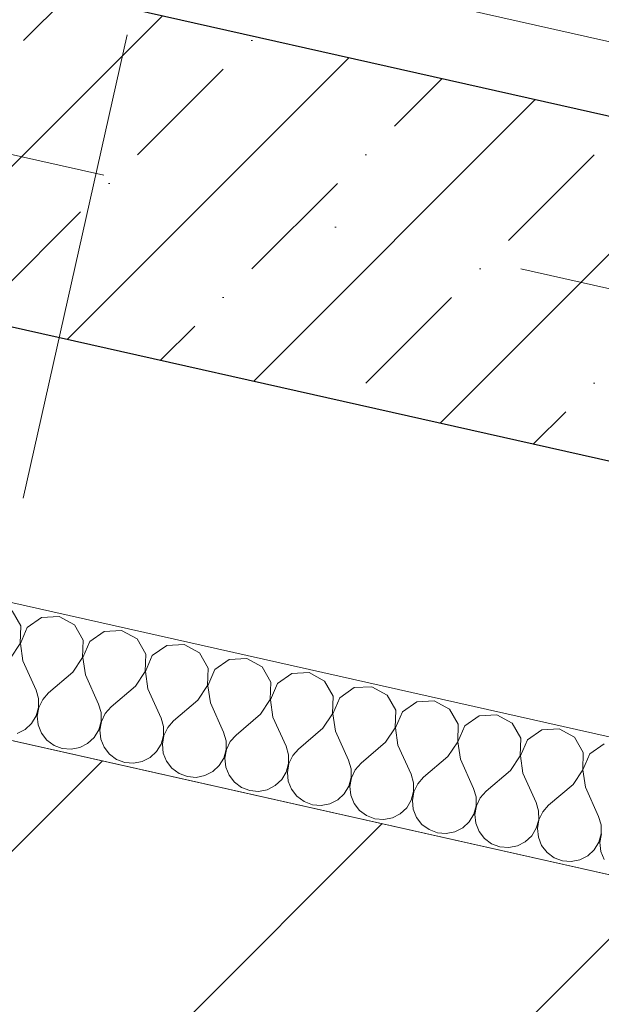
# Model space of a CAD drawing. Header units: millimetres. Extents: x -7213913 to -6930480, y 6129472 to 6353620.
# Tile 174 of 256: x -7185682 to -7185250, y 6173187 to 6173919. Entities that reach past the tile are written whole.
import ezdxf
from ezdxf.enums import TextEntityAlignment as Align

# ---------------------------------------------------------------- set-up
doc = ezdxf.new("R2010")
doc.units = ezdxf.units.MM
doc.header["$MEASUREMENT"] = 0
doc.linetypes.add('короткая штриховая', pattern=[282.222222, 141.111111, -141.111111])
doc.linetypes.add('Штрихпунктирная', pattern=[670.277762, 352.777767, -176.388884, 0, -141.111112])
for name, color, linetype, lineweight in [('0_Ном._пера__1', 7, 'Continuous', 0), ('АР-вертикальная связь - Лифт.АР_Ном._пера__120', 7, 'Continuous', 0), ('АР-Стены_внешние_.АР_Ном._пера__1', 7, 'Continuous', 0), ('АР-Стены_внутренние_пилоны.АР_Ном._пера__1', 7, 'Continuous', 30), ('АР-Чертеж-Оси_Осевые размеры.АР_Ном._пера__120', 7, 'Continuous', 0), ('АР-Чертеж-Размеры.АР_Ном._пера__1', 7, 'Continuous', 0)]:
    doc.layers.add(name, color=color, linetype=linetype, lineweight=lineweight)
for name, color, linetype in [('АР-Стены_внешние_.АР', 7, 'Continuous'), ('АР-Стены_внутренние_пилоны.АР', 7, 'Continuous'), ('АР-Чертеж-Оси_Осевые размеры.АР', 7, 'Continuous'), ('АР-Чертеж-Размеры.АР', 7, 'Continuous')]:
    doc.layers.add(name, color=color, linetype=linetype)
doc.styles.add('РЎР“Р•РќР•Р\xa0Р\x98Р\xa0_РЎРўР\x98Р›Р¬_3', font='GOST_Common.ttf')
doc.styles.add('РЎР“Р•РќР•Р\xa0Р\x98Р\xa0_РЎРўР\x98Р›Р¬_5', font='GOTHIC.TTF')
doc.dimstyles.new('СГЕНЕРИР_СТИЛЬ__3', dxfattribs={"dimtxt": 129.999995, "dimasz": 142.5, "dimexe": 0.18, "dimexo": 300000, "dimgap": 0, "dimtad": 1, "dimdec": 0, "dimzin": 0, "dimdsep": 46, "dimtxsty": 'РЎР“Р•РќР•Р\xa0Р\x98Р\xa0_РЎРўР\x98Р›Р¬_3', "dimblk": 'ARROWHEAD_6', "dimblk1": 'ARROWHEAD_6', "dimblk2": 'ARROWHEAD_6', "dimcen": 0.09, "dimclrd": 7, "dimclre": 7, "dimclrt": 7, "dimazin": 0, "dimtfac": 1, "dimtdec": 4, "dimtmove": 0, "dimatfit": 3, "dimfxl": 1, "dimtolj": 1, "dimtzin": 0, "dimarcsym": 0})

# ---------------------------------------------------------------- blocks, each defined once
blk = doc.blocks.new('Стена_24_10', base_point=(-7187679.25, 6174266.15))
at = {"layer": 'АР-Стены_внутренние_пилоны.АР', "linetype": 'Continuous', "lineweight": 0, "true_color": 0x000000}
h = blk.add_hatch(dxfattribs=at)
h.set_pattern_fill('ЖЕЛЕЗОБЕТОН__PROJECT__000A', color=18, style=0, pattern_type=2)
h.set_pattern_definition([(45, (-6566190.34, 6562677.8), (-84.852814, 84.852814), []), (45, (-6566232.77, 6562720.22), (-84.852814, 84.852814), [90, -30, 0, -30])])
h.paths.add_polyline_path([(-7184797.95, 6173747.14), (-7187529.9, 6174360.72), (-7187584.68, 6174116.79), (-7184852.74, 6173503.22)])
at = {"layer": 'АР-Стены_внутренние_пилоны.АР_Ном._пера__1', "color": 7, "linetype": 'Continuous', "lineweight": 30, "flags": 128}
for points in [[(-7184797.95, 6173747.14), (-7187529.9, 6174360.72)], [(-7187584.68, 6174116.79), (-7184852.74, 6173503.22)]]:
    blk.add_lwpolyline(points, dxfattribs=at)
blk = doc.blocks.new('Стена_366_10', base_point=(-7185998.29, 6173350.55))
at = {"layer": 'АР-Стены_внешние_.АР', "linetype": 'Continuous', "lineweight": 0, "true_color": 0x000000}
h = blk.add_hatch(dxfattribs=at)
h.set_pattern_fill('БЛОКИ_БЕТОННЫЕ_ЭФФЕКТИВН_28', color=18, style=0, pattern_type=2)
h.set_pattern_definition([(45, (-6566190.34, 6562677.8), (-127.279217, 127.279217), [])])
h.paths.add_polyline_path([(-7183861.62, 6172973.16), (-7185976.38, 6173448.12), (-7186020.2, 6173252.98), (-7183928.99, 6172783.31)])
at = {"layer": 'АР-Стены_внешние_.АР_Ном._пера__1', "color": 7, "linetype": 'Continuous', "lineweight": 15, "flags": 128}
blk.add_lwpolyline([(-7184869.69, 6173199.57), (-7185976.38, 6173448.12)], dxfattribs=at)
blk = doc.blocks.new('*X829', base_point=(-6566190.34, 6562677.79))
at = {"layer": '0_Ном._пера__1', "color": 7, "linetype": 'Continuous', "lineweight": 0}
for p, q in [((-7185681.48, 6173468.45), (-7185687.94, 6173479.75)), ((-7185665.91, 6173474.8), (-7185676.58, 6173467.35)), ((-7185652.91, 6173475.53), (-7185665.91, 6173474.8)), ((-7185641.48, 6173469.31), (-7185652.91, 6173475.53)), ((-7185681.93, 6173455.45), (-7185681.48, 6173468.45)), ((-7185676.58, 6173467.35), (-7185681.74, 6173455.41)), ((-7185635.02, 6173458.02), (-7185641.48, 6173469.31)), ((-7185635.46, 6173445.01), (-7185635.02, 6173458.02)), ((-7185619.45, 6173464.36), (-7185630.12, 6173456.92)), ((-7185606.45, 6173465.09), (-7185619.45, 6173464.36)), ((-7185595.02, 6173458.88), (-7185606.45, 6173465.09)), ((-7185588.56, 6173447.58), (-7185595.02, 6173458.88)), ((-7185689.14, 6173444.62), (-7185681.93, 6173455.45)), ((-7185681.74, 6173455.41), (-7185679.85, 6173442.53)), ((-7185630.12, 6173456.92), (-7185635.28, 6173444.97)), ((-7185572.98, 6173453.93), (-7185583.65, 6173446.48)), ((-7185559.99, 6173454.66), (-7185572.98, 6173453.93)), ((-7185548.56, 6173448.44), (-7185559.99, 6173454.66)), ((-7185642.68, 6173434.18), (-7185635.46, 6173445.01)), ((-7185635.28, 6173444.97), (-7185633.39, 6173432.1)), ((-7185589, 6173434.58), (-7185588.56, 6173447.58)), ((-7185583.65, 6173446.48), (-7185588.81, 6173434.54)), ((-7185542.1, 6173437.15), (-7185548.56, 6173448.44)), ((-7185526.52, 6173443.49), (-7185537.19, 6173436.05)), ((-7185513.53, 6173444.22), (-7185526.52, 6173443.49)), ((-7185502.1, 6173438.01), (-7185513.53, 6173444.22)), ((-7185679.85, 6173442.53), (-7185670.08, 6173420.82)), ((-7185542.54, 6173424.14), (-7185542.1, 6173437.15)), ((-7185537.19, 6173436.05), (-7185542.35, 6173424.1)), ((-7185495.64, 6173426.71), (-7185502.1, 6173438.01)), ((-7185642.68, 6173434.18), (-7185660.79, 6173418.73)), ((-7185633.39, 6173432.1), (-7185623.62, 6173410.38)), ((-7185596.22, 6173423.75), (-7185589, 6173434.58)), ((-7185588.81, 6173434.54), (-7185586.92, 6173421.66)), ((-7185480.06, 6173433.06), (-7185490.73, 6173425.61)), ((-7185467.07, 6173433.79), (-7185480.06, 6173433.06)), ((-7185455.63, 6173427.57), (-7185467.07, 6173433.79)), ((-7185596.22, 6173423.75), (-7185614.33, 6173408.29)), ((-7185586.92, 6173421.66), (-7185577.16, 6173399.95)), ((-7185549.75, 6173413.31), (-7185542.54, 6173424.14)), ((-7185542.35, 6173424.1), (-7185540.46, 6173411.23)), ((-7185496.08, 6173413.71), (-7185495.64, 6173426.71)), ((-7185490.73, 6173425.61), (-7185495.89, 6173413.67)), ((-7185449.17, 6173416.28), (-7185455.63, 6173427.57)), ((-7185433.6, 6173422.62), (-7185444.27, 6173415.18)), ((-7185420.61, 6173423.35), (-7185433.6, 6173422.62)), ((-7185409.17, 6173417.14), (-7185420.61, 6173423.35)), ((-7185668.24, 6173414.51), (-7185670.08, 6173420.82)), ((-7185668.19, 6173407.94), (-7185668.24, 6173414.51)), ((-7185660.79, 6173418.73), (-7185665.15, 6173413.82)), ((-7185449.62, 6173403.27), (-7185449.17, 6173416.28)), ((-7185444.27, 6173415.18), (-7185449.43, 6173403.23)), ((-7185402.71, 6173405.84), (-7185409.17, 6173417.14)), ((-7185669.94, 6173401.61), (-7185668.19, 6173407.94)), ((-7185668, 6173407.9), (-7185669.13, 6173401.43)), ((-7185665.15, 6173413.82), (-7185668, 6173407.9)), ((-7185621.78, 6173404.07), (-7185623.62, 6173410.38)), ((-7185614.33, 6173408.29), (-7185618.69, 6173403.38)), ((-7185549.75, 6173413.31), (-7185567.87, 6173397.86)), ((-7185540.46, 6173411.23), (-7185530.7, 6173389.51)), ((-7185503.29, 6173402.88), (-7185496.08, 6173413.71)), ((-7185495.89, 6173413.67), (-7185494, 6173400.79)), ((-7185387.14, 6173412.19), (-7185397.81, 6173404.74)), ((-7185374.14, 6173412.92), (-7185387.14, 6173412.19)), ((-7185362.71, 6173406.7), (-7185374.14, 6173412.92)), ((-7185356.25, 6173395.41), (-7185362.71, 6173406.7)), ((-7185673.35, 6173396), (-7185669.94, 6173401.61)), ((-7185669.13, 6173401.43), (-7185668.45, 6173394.89)), ((-7185621.73, 6173397.51), (-7185621.78, 6173404.07)), ((-7185618.69, 6173403.38), (-7185621.54, 6173397.46)), ((-7185575.32, 6173393.64), (-7185577.16, 6173399.95)), ((-7185503.29, 6173402.88), (-7185521.41, 6173387.42)), ((-7185494, 6173400.79), (-7185484.24, 6173379.08)), ((-7185456.83, 6173392.44), (-7185449.62, 6173403.27)), ((-7185449.43, 6173403.23), (-7185447.54, 6173390.36)), ((-7185403.16, 6173392.84), (-7185402.71, 6173405.84)), ((-7185397.81, 6173404.74), (-7185402.97, 6173392.8)), ((-7185340.68, 6173401.75), (-7185351.35, 6173394.31)), ((-7185327.68, 6173402.48), (-7185340.68, 6173401.75)), ((-7185316.25, 6173396.27), (-7185327.68, 6173402.48)), ((-7185678.17, 6173391.53), (-7185673.35, 6173396)), ((-7185668.45, 6173394.89), (-7185666, 6173388.8)), ((-7185623.48, 6173391.17), (-7185621.73, 6173397.51)), ((-7185621.54, 6173397.46), (-7185622.67, 6173390.99)), ((-7185575.27, 6173387.07), (-7185575.32, 6173393.64)), ((-7185572.23, 6173392.95), (-7185575.08, 6173387.03)), ((-7185567.87, 6173397.86), (-7185572.23, 6173392.95)), ((-7185456.83, 6173392.44), (-7185474.94, 6173376.99)), ((-7185410.37, 6173382.01), (-7185403.16, 6173392.84)), ((-7185402.97, 6173392.8), (-7185401.08, 6173379.92)), ((-7185356.69, 6173382.4), (-7185356.25, 6173395.41)), ((-7185351.35, 6173394.31), (-7185356.51, 6173382.36)), ((-7185309.79, 6173384.97), (-7185316.25, 6173396.27)), ((-7185281.22, 6173392.05), (-7185294.21, 6173391.32)), ((-7185269.79, 6173385.83), (-7185281.22, 6173392.05)), ((-7185684.02, 6173388.55), (-7185678.17, 6173391.53)), ((-7185666, 6173388.8), (-7185661.99, 6173383.6)), ((-7185631.71, 6173381.09), (-7185626.89, 6173385.56)), ((-7185626.89, 6173385.56), (-7185623.48, 6173391.17)), ((-7185622.67, 6173390.99), (-7185621.99, 6173384.46)), ((-7185577.02, 6173380.74), (-7185575.27, 6173387.07)), ((-7185575.08, 6173387.03), (-7185576.21, 6173380.56)), ((-7185528.86, 6173383.2), (-7185530.7, 6173389.51)), ((-7185521.41, 6173387.42), (-7185525.77, 6173382.51)), ((-7185447.54, 6173390.36), (-7185437.77, 6173368.64)), ((-7185310.23, 6173371.97), (-7185309.79, 6173384.97)), ((-7185294.21, 6173391.32), (-7185304.88, 6173383.87)), ((-7185263.33, 6173374.54), (-7185269.79, 6173385.83)), ((-7185661.99, 6173383.6), (-7185656.7, 6173379.7)), ((-7185656.7, 6173379.7), (-7185650.55, 6173377.39)), ((-7185650.55, 6173377.39), (-7185644.01, 6173376.84)), ((-7185644.01, 6173376.84), (-7185637.56, 6173378.11)), ((-7185637.56, 6173378.11), (-7185631.71, 6173381.09)), ((-7185621.99, 6173384.46), (-7185619.54, 6173378.36)), ((-7185619.54, 6173378.36), (-7185615.53, 6173373.16)), ((-7185580.43, 6173375.13), (-7185577.02, 6173380.74)), ((-7185576.21, 6173380.56), (-7185575.52, 6173374.02)), ((-7185528.81, 6173376.64), (-7185528.86, 6173383.2)), ((-7185525.77, 6173382.51), (-7185528.62, 6173376.59)), ((-7185482.39, 6173372.77), (-7185484.24, 6173379.08)), ((-7185410.37, 6173382.01), (-7185428.48, 6173366.55)), ((-7185401.08, 6173379.92), (-7185391.31, 6173358.21)), ((-7185363.91, 6173371.57), (-7185356.69, 6173382.4)), ((-7185356.51, 6173382.36), (-7185354.62, 6173369.49)), ((-7185304.88, 6173383.87), (-7185310.04, 6173371.93)), ((-7185247.75, 6173380.88), (-7185258.42, 6173373.44)), ((-7185615.53, 6173373.16), (-7185610.24, 6173369.26)), ((-7185591.1, 6173367.68), (-7185585.25, 6173370.66)), ((-7185585.25, 6173370.66), (-7185580.43, 6173375.13)), ((-7185575.52, 6173374.02), (-7185573.08, 6173367.93)), ((-7185533.97, 6173364.69), (-7185530.56, 6173370.3)), ((-7185530.56, 6173370.3), (-7185528.81, 6173376.64)), ((-7185528.62, 6173376.59), (-7185529.75, 6173370.12)), ((-7185529.75, 6173370.12), (-7185529.06, 6173363.59)), ((-7185482.35, 6173366.2), (-7185482.39, 6173372.77)), ((-7185479.3, 6173372.08), (-7185482.16, 6173366.16)), ((-7185474.94, 6173376.99), (-7185479.3, 6173372.08)), ((-7185363.91, 6173371.57), (-7185382.02, 6173356.12)), ((-7185317.45, 6173361.14), (-7185310.23, 6173371.97)), ((-7185310.04, 6173371.93), (-7185308.15, 6173359.05)), ((-7185263.77, 6173361.53), (-7185263.33, 6173374.54)), ((-7185258.42, 6173373.44), (-7185263.58, 6173361.49)), ((-7185610.24, 6173369.26), (-7185604.09, 6173366.95)), ((-7185604.09, 6173366.95), (-7185597.55, 6173366.41)), ((-7185597.55, 6173366.41), (-7185591.1, 6173367.68)), ((-7185573.08, 6173367.93), (-7185569.06, 6173362.73)), ((-7185569.06, 6173362.73), (-7185563.78, 6173358.83)), ((-7185538.78, 6173360.22), (-7185533.97, 6173364.69)), ((-7185529.06, 6173363.59), (-7185526.62, 6173357.49)), ((-7185484.09, 6173359.87), (-7185482.35, 6173366.2)), ((-7185482.16, 6173366.16), (-7185483.29, 6173359.69)), ((-7185435.93, 6173362.34), (-7185437.77, 6173368.64)), ((-7185428.48, 6173366.55), (-7185432.84, 6173361.64)), ((-7185354.62, 6173369.49), (-7185344.85, 6173347.77)), ((-7185563.78, 6173358.83), (-7185557.63, 6173356.52)), ((-7185557.63, 6173356.52), (-7185551.08, 6173355.97)), ((-7185551.08, 6173355.97), (-7185544.64, 6173357.24)), ((-7185544.64, 6173357.24), (-7185538.78, 6173360.22)), ((-7185526.62, 6173357.49), (-7185522.6, 6173352.29)), ((-7185487.51, 6173354.26), (-7185484.09, 6173359.87)), ((-7185483.29, 6173359.69), (-7185482.6, 6173353.15)), ((-7185437.63, 6173349.43), (-7185435.88, 6173355.77)), ((-7185435.7, 6173355.72), (-7185436.82, 6173349.25)), ((-7185435.88, 6173355.77), (-7185435.93, 6173362.34)), ((-7185432.84, 6173361.64), (-7185435.7, 6173355.72)), ((-7185389.47, 6173351.9), (-7185391.31, 6173358.21)), ((-7185382.02, 6173356.12), (-7185386.38, 6173351.21)), ((-7185317.45, 6173361.14), (-7185335.56, 6173345.68)), ((-7185308.15, 6173359.05), (-7185298.39, 6173337.34)), ((-7185270.98, 6173350.7), (-7185263.77, 6173361.53)), ((-7185263.58, 6173361.49), (-7185261.69, 6173348.62)), ((-7185522.6, 6173352.29), (-7185517.32, 6173348.39)), ((-7185517.32, 6173348.39), (-7185511.17, 6173346.08)), ((-7185498.18, 6173346.81), (-7185492.32, 6173349.79)), ((-7185492.32, 6173349.79), (-7185487.51, 6173354.26)), ((-7185482.6, 6173353.15), (-7185480.16, 6173347.06)), ((-7185441.04, 6173343.82), (-7185437.63, 6173349.43)), ((-7185436.82, 6173349.25), (-7185436.14, 6173342.72)), ((-7185389.42, 6173345.33), (-7185389.47, 6173351.9)), ((-7185386.38, 6173351.21), (-7185389.23, 6173345.29)), ((-7185270.98, 6173350.7), (-7185289.1, 6173335.25)), ((-7185261.69, 6173348.62), (-7185251.93, 6173326.9)), ((-7185511.17, 6173346.08), (-7185504.62, 6173345.54)), ((-7185504.62, 6173345.54), (-7185498.18, 6173346.81)), ((-7185480.16, 6173347.06), (-7185476.14, 6173341.86)), ((-7185476.14, 6173341.86), (-7185470.86, 6173337.96)), ((-7185445.86, 6173339.35), (-7185441.04, 6173343.82)), ((-7185436.14, 6173342.72), (-7185433.7, 6173336.62)), ((-7185391.17, 6173339), (-7185389.42, 6173345.33)), ((-7185389.23, 6173345.29), (-7185390.36, 6173338.82)), ((-7185343.01, 6173341.47), (-7185344.85, 6173347.77)), ((-7185342.96, 6173334.9), (-7185343.01, 6173341.47)), ((-7185339.92, 6173340.77), (-7185342.77, 6173334.85)), ((-7185335.56, 6173345.68), (-7185339.92, 6173340.77)), ((-7185470.86, 6173337.96), (-7185464.71, 6173335.65)), ((-7185464.71, 6173335.65), (-7185458.16, 6173335.1)), ((-7185458.16, 6173335.1), (-7185451.71, 6173336.37)), ((-7185451.71, 6173336.37), (-7185445.86, 6173339.35)), ((-7185433.7, 6173336.62), (-7185429.68, 6173331.42)), ((-7185394.58, 6173333.39), (-7185391.17, 6173339)), ((-7185390.36, 6173338.82), (-7185389.68, 6173332.28)), ((-7185344.71, 6173328.56), (-7185342.96, 6173334.9)), ((-7185342.77, 6173334.85), (-7185343.9, 6173328.38)), ((-7185296.55, 6173331.03), (-7185298.39, 6173337.34)), ((-7185289.1, 6173335.25), (-7185293.46, 6173330.34)), ((-7185429.68, 6173331.42), (-7185424.39, 6173327.52)), ((-7185424.39, 6173327.52), (-7185418.25, 6173325.21)), ((-7185405.25, 6173325.94), (-7185399.4, 6173328.92)), ((-7185399.4, 6173328.92), (-7185394.58, 6173333.39)), ((-7185389.68, 6173332.28), (-7185387.23, 6173326.19)), ((-7185387.23, 6173326.19), (-7185383.22, 6173320.99)), ((-7185348.12, 6173322.95), (-7185344.71, 6173328.56)), ((-7185343.9, 6173328.38), (-7185343.22, 6173321.85)), ((-7185296.5, 6173324.46), (-7185296.55, 6173331.03)), ((-7185293.46, 6173330.34), (-7185296.31, 6173324.42)), ((-7185250.09, 6173320.6), (-7185251.93, 6173326.9)), ((-7185418.25, 6173325.21), (-7185411.7, 6173324.67)), ((-7185411.7, 6173324.67), (-7185405.25, 6173325.94)), ((-7185383.22, 6173320.99), (-7185377.93, 6173317.09)), ((-7185352.94, 6173318.48), (-7185348.12, 6173322.95)), ((-7185343.22, 6173321.85), (-7185340.77, 6173315.75)), ((-7185298.25, 6173318.13), (-7185296.5, 6173324.46)), ((-7185296.31, 6173324.42), (-7185297.44, 6173317.95)), ((-7185250.04, 6173314.03), (-7185250.09, 6173320.6)), ((-7185377.93, 6173317.09), (-7185371.78, 6173314.78)), ((-7185371.78, 6173314.78), (-7185365.24, 6173314.23)), ((-7185365.24, 6173314.23), (-7185358.79, 6173315.5)), ((-7185358.79, 6173315.5), (-7185352.94, 6173318.48)), ((-7185340.77, 6173315.75), (-7185336.76, 6173310.55)), ((-7185306.48, 6173308.05), (-7185301.66, 6173312.52)), ((-7185301.66, 6173312.52), (-7185298.25, 6173318.13)), ((-7185297.44, 6173317.95), (-7185296.75, 6173311.41)), ((-7185251.79, 6173307.69), (-7185250.04, 6173314.03)), ((-7185249.85, 6173313.98), (-7185250.98, 6173307.51)), ((-7185336.76, 6173310.55), (-7185331.47, 6173306.65)), ((-7185331.47, 6173306.65), (-7185325.32, 6173304.34)), ((-7185325.32, 6173304.34), (-7185318.78, 6173303.8)), ((-7185318.78, 6173303.8), (-7185312.33, 6173305.07)), ((-7185312.33, 6173305.07), (-7185306.48, 6173308.05)), ((-7185296.75, 6173311.41), (-7185294.31, 6173305.32)), ((-7185294.31, 6173305.32), (-7185290.29, 6173300.12)), ((-7185255.2, 6173302.08), (-7185251.79, 6173307.69)), ((-7185250.98, 6173307.51), (-7185250.29, 6173300.98)), ((-7185290.29, 6173300.12), (-7185285.01, 6173296.22)), ((-7185265.87, 6173294.63), (-7185260.01, 6173297.61)), ((-7185260.01, 6173297.61), (-7185255.2, 6173302.08)), ((-7185250.29, 6173300.98), (-7185247.85, 6173294.88)), ((-7185285.01, 6173296.22), (-7185278.86, 6173293.91)), ((-7185278.86, 6173293.91), (-7185272.31, 6173293.36)), ((-7185272.31, 6173293.36), (-7185265.87, 6173294.63))]:
    blk.add_line(p, q, dxfattribs=at)
blk = doc.blocks.new('Стена_392_10', base_point=(-7187579.72, 6173910.71))
at = {"layer": '0_Ном._пера__1', "color": 7, "linetype": 'Continuous', "lineweight": 0, "flags": 128}
for points in [[(-7184945.34, 6173319.05), (-7187579.72, 6173910.71)], [(-7187601.63, 6173813.14), (-7184869.69, 6173199.57)]]:
    blk.add_lwpolyline(points, dxfattribs=at)
at = {"color": 7, "lineweight": 0}
blk.add_blockref('*X829', (-6566190.34, 6562677.79), dxfattribs=at)
blk = doc.blocks.new('*D901', base_point=(-6566190.34, 6562677.79))
at = {"layer": 'АР-Чертеж-Размеры.АР_Ном._пера__1', "color": 7, "linetype": 'Continuous', "lineweight": 0, "transparency": 16777216}
for p, q in [((-7187487.23, 6174550.69), (-7187548.86, 6174276.27)), ((-7187428.44, 6174470.22), (-7187607.66, 6174356.74)), ((-7187518.05, 6174413.48), (-7187627.81, 6174438.13)), ((-7184786.1, 6173799.9), (-7187518.05, 6174413.48)), ((-7184755.29, 6173937.11), (-7184816.92, 6173662.69)), ((-7184875.72, 6173743.16), (-7184696.49, 6173856.64)), ((-7184676.34, 6173775.25), (-7184786.1, 6173799.9))]:
    blk.add_line(p, q, dxfattribs=at)
at = {"layer": 'АР-Чертеж-Размеры.АР_Ном._пера__1', "color": 7, "lineweight": 0, "transparency": 16777216, "insert": (-7186348.01, 6174177.34), "char_height": 130, "attachment_point": 7, "rotation": 347.34172, "style": 'РЎР“Р•РќР•Р\xa0Р\x98Р\xa0_РЎРўР\x98Р›Р¬_3'}
blk.add_mtext('\\A1;{\\pql;\\fGOST Common|b0|i0|c204|p0;\\W1.000000;2\xa0800}', dxfattribs=at)
blk = doc.blocks.new('ARROWHEAD_6')
at = {"color": 0, "linetype": 'Continuous', "lineweight": 0}
for p, q in [((-0.5, -0.5), (0.5, 0.5)), ((0, 0), (-1, 0))]:
    blk.add_line(p, q, dxfattribs=at)
blk = doc.blocks.new('Стандартный Маркер Сетки[188]_10', base_point=(-7209178.45, 6179094.59))
at = {"layer": 'АР-Чертеж-Оси_Осевые размеры.АР_Ном._пера__120', "color": 7, "linetype": 'Штрихпунктирная', "lineweight": 0}
blk.add_line((-7208202.75, 6178875.45), (-7184083.84, 6173458.47), dxfattribs=at)
at = {"layer": 'АР-Чертеж-Оси_Осевые размеры.АР_Ном._пера__120', "color": 7, "lineweight": 0, "style": 'РЎР“Р•РќР•Р\xa0Р\x98Р\xa0_РЎРўР\x98Р›Р¬_5'}
blk.add_attdef('AC_MarkerText_1', text='', height=350, rotation=347.34172, dxfattribs=at).set_placement((-7209596.37, 6179385.23), align=Align.TOP_CENTER)
blk = doc.blocks.new('Стандартный Маркер Сетки[212]_10', base_point=(-7209178.45, 6179094.59))
at = {"layer": 'АР-Чертеж-Оси_Осевые размеры.АР_Ном._пера__120', "color": 7, "linetype": 'Штрихпунктирная', "lineweight": 0}
blk.add_line((-7208202.75, 6178875.45), (-7184083.84, 6173458.47), dxfattribs=at)
at = {"layer": 'АР-Чертеж-Оси_Осевые размеры.АР_Ном._пера__120', "color": 7, "lineweight": 0, "style": 'РЎР“Р•РќР•Р\xa0Р\x98Р\xa0_РЎРўР\x98Р›Р¬_5'}
blk.add_attdef('AC_MarkerText_1', text='', height=350, rotation=347.34172, dxfattribs=at).set_placement((-7209596.37, 6179385.23), align=Align.TOP_CENTER)
blk = doc.blocks.new('Стандартный Маркер Сетки[226]_10', base_point=(-7179800.84, 6199738.59))
at = {"layer": 'АР-Чертеж-Оси_Осевые размеры.АР_Ном._пера__120', "color": 7, "linetype": 'Штрихпунктирная', "lineweight": 0}
blk.add_line((-7180019.98, 6198762.89), (-7194792.02, 6132990.9), dxfattribs=at)
at = {"layer": 'АР-Чертеж-Оси_Осевые размеры.АР_Ном._пера__120', "color": 7, "lineweight": 0, "style": 'РЎР“Р•РќР•Р\xa0Р\x98Р\xa0_РЎРўР\x98Р›Р¬_5'}
blk.add_attdef('AC_MarkerText_1', text='', height=350, rotation=347.34172, dxfattribs=at).set_placement((-7195050.79, 6131708.43), align=Align.TOP_CENTER)

msp = doc.modelspace()

# ---------------------------------------------------------------- linework, layer by layer
at = {"layer": 'АР-вертикальная связь - Лифт.АР_Ном._пера__120', "color": 7, "linetype": 'короткая штриховая', "lineweight": 0}
msp.add_lwpolyline([(-7187137.64, 6176107.21), (-7187529.9, 6174360.72), (-7184797.95, 6173747.14), (-7184405.7, 6175493.63)], close=True, dxfattribs=at)

# ---------------------------------------------------------------- block references
at = {"color": 7, "lineweight": 0}
msp.add_blockref('Стена_392_10', (-7187579.72, 6173910.71), dxfattribs=at)
at = {"layer": 'АР-Стены_внешние_.АР', "color": 7, "lineweight": 0}
msp.add_blockref('Стена_366_10', (-7185998.29, 6173350.55), dxfattribs=at)
at = {"layer": 'АР-Стены_внутренние_пилоны.АР', "color": 7, "lineweight": 0}
msp.add_blockref('Стена_24_10', (-7187679.25, 6174266.15), dxfattribs=at)
at = {"layer": 'АР-Чертеж-Оси_Осевые размеры.АР', "color": 8, "linetype": 'Continuous', "lineweight": 15}
for name, p in [('Стандартный Маркер Сетки[226]_10', (-7179800.84, 6199738.59)), ('Стандартный Маркер Сетки[188]_10', (-7209178.45, 6179094.59)), ('Стандартный Маркер Сетки[212]_10', (-7209178.45, 6179094.59))]:
    msp.add_blockref(name, p, dxfattribs=at)

# ---------------------------------------------------------------- dimensions: what is measured, and where the dimension line sits
at = {"layer": 'АР-Чертеж-Размеры.АР', "color": 7, "linetype": 'Continuous', "lineweight": 0}
dim = msp.add_linear_dim(base=(-7187518.05, 6174413.48), p1=(-7184797.95, 6173747.14), p2=(-7187529.9, 6174360.72), angle=167.34172, dimstyle='СГЕНЕРИР_СТИЛЬ__3', dxfattribs=at)
dim.commit()
dim.dimension.update_dxf_attribs({"geometry": '*D901', "text_midpoint": (-7186116.18, 6174191.9), "dimtype": 160, "text_rotation": 347.34172})

doc.saveas('drawing.dxf')
